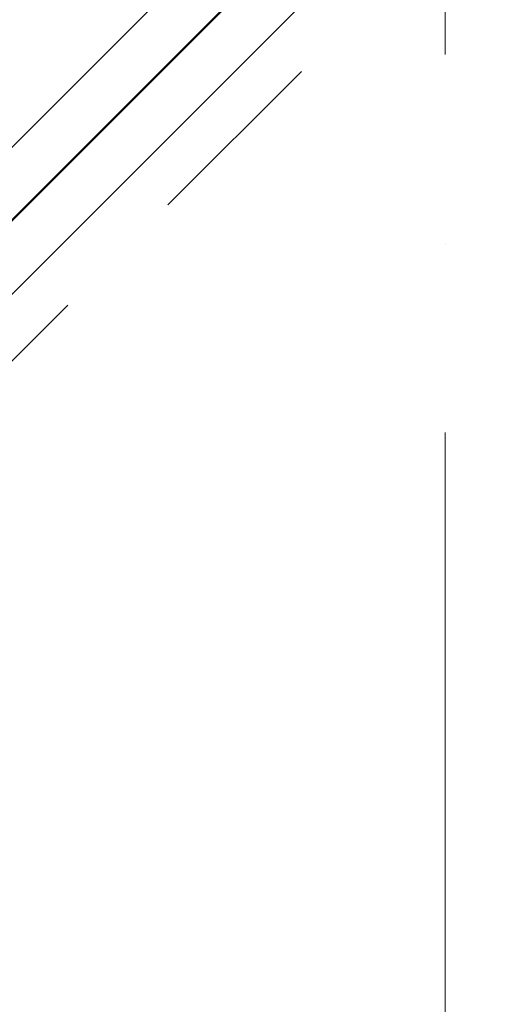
# Model space of a CAD drawing. Header units: millimetres. Extents: x -3267 to 40126, y 29201 to 102288.
# Tile 92 of 256: x 19375 to 19887, y 35995 to 37038. Entities that reach past the tile are written whole.
import ezdxf

# ---------------------------------------------------------------- set-up
doc = ezdxf.new("R2010")
doc.units = ezdxf.units.MM
doc.linetypes.add('4_ Штрихпунктир_ 10 х 2 мм', pattern=[1400, 1000, -200, 0, -200])
doc.linetypes.add('ADSK_Штрих_ш2 п1_5', pattern=[350, 200, -150])
doc.layers.add('P-PIPE-____-OTLN', color=9, linetype='Continuous', lineweight=50, true_color=0x808080)
doc.layers.add('S-GRID-____-OTLN', color=7, linetype='Continuous', lineweight=9)
doc.layers.add('Греющ. кабель', color=204, linetype='Continuous', lineweight=50)

msp = doc.modelspace()

# ---------------------------------------------------------------- linework, layer by layer
at = {"layer": 'P-PIPE-____-OTLN', "color": 46, "linetype": 'ADSK_Штрих_ш2 п1_5', "lineweight": 9, "true_color": 0x785107}
for p, q in [((20331.9, 37938.9), (19136, 36743)), ((19284.5, 36594.5), (20480.4, 37790.5))]:
    msp.add_line(p, q, dxfattribs=at)
at = {"layer": 'P-PIPE-____-OTLN', "color": 11, "lineweight": 9, "true_color": 0xff8080}
for p, q in [((20367.3, 37903.6), (19171.3, 36707.6)), ((19249.1, 36629.9), (20445.1, 37825.8))]:
    msp.add_line(p, q, dxfattribs=at)
at = {"layer": 'S-GRID-____-OTLN', "color": 253, "linetype": '4_ Штрихпунктир_ 10 х 2 мм', "true_color": 0xaaaaaa}
msp.add_line((19825.6, 30000.7), (19825.6, 101488.3), dxfattribs=at)
at = {"layer": 'Греющ. кабель'}
msp.add_line((18725.6, 36184.2), (20551.6, 38011.2), dxfattribs=at)

doc.saveas('drawing.dxf')
